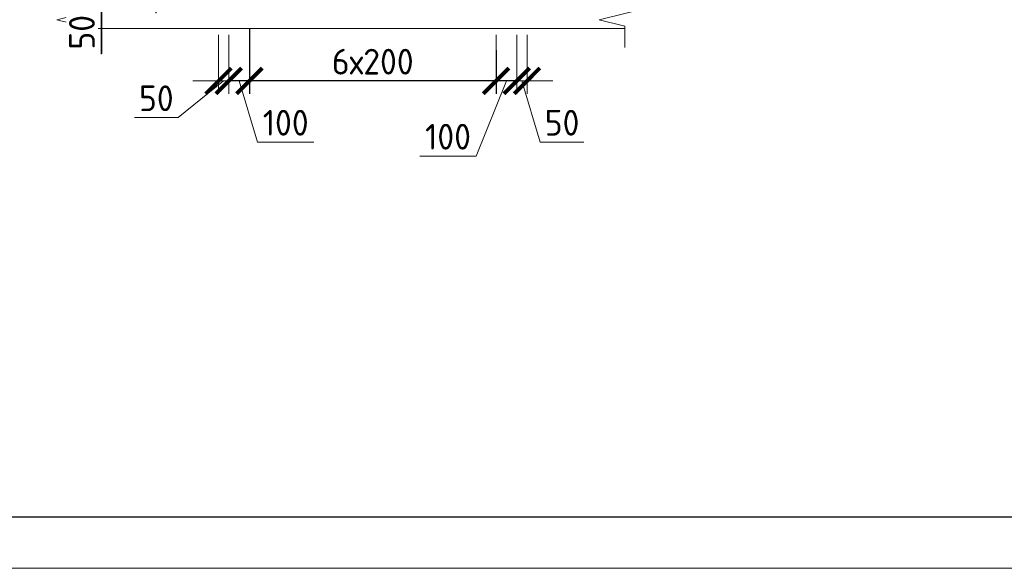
# Model space of a CAD drawing. Header units: millimetres. Extents: x 369815 to 1481759, y -423071 to -27917.
# Tile 175 of 256: x 592781 to 602356, y -396966 to -391637. Entities that reach past the tile are written whole.
import ezdxf

# ---------------------------------------------------------------- set-up
doc = ezdxf.new("R2010")
doc.units = ezdxf.units.MM
doc.linetypes.add('01 Штриховая _4 мм_', pattern=[6, 3.5, -2.5])
for name, color, linetype, lineweight in [('AF_Perekritie', 90, 'Continuous', 18), ('AF_Stena', 90, 'Continuous', 18), ('KR_Fundament', 253, 'Continuous', 18), ('размер', 1, 'Continuous', 25), ('РАЗМЕРЫ', 1, 'Continuous', 9), ('Текст', 7, 'Continuous', 25), ('ТОНКИЕ', 7, 'Continuous', 9)]:
    doc.layers.add(name, color=color, linetype=linetype, lineweight=lineweight)
doc.layers.add('ТОЛСТЫЕ_ОСНОВНЫЕ', color=6, linetype='Continuous')
doc.styles.add('GOST-2.304_Type-B', font='GOST_Common.ttf')
doc.styles.add('ГОСТ', font='GOST_Common.ttf')
doc.dimstyles.new('мой 25', dxfattribs={"dimscale": 100, "dimtxt": 2.5, "dimasz": 2.5, "dimexe": 1.25, "dimexo": 0.625, "dimtad": 1, "dimdec": 0, "dimlfac": 0.5, "dimtxsty": 'GOST-2.304_Type-B', "dimblk": 'ARCHTICK', "dimcen": 2.5, "dimdle": 1.25, "dimaunit": 1, "dimadec": 1, "dimazin": 2, "dimtfac": 1, "dimtdec": 0, "dimtmove": 1, "dimatfit": 3, "dimfxl": 6, "dimfxlon": 1, "dimtfill": 1, "dimlwd": -1, "dimlwe": -1, "dimarcsym": 0})
doc.dimstyles.new('СПДС', dxfattribs={"dimscale": 100, "dimtxt": 2.5, "dimasz": 2.5, "dimexe": 1.25, "dimexo": 0, "dimtad": 1, "dimdec": 0, "dimtxsty": 'GOST-2.304_Type-B', "dimblk": 'ARCHTICK', "dimcen": 2.5, "dimdle": 2, "dimadec": 0, "dimazin": 2, "dimtfac": 0.75, "dimtdec": 0, "dimtmove": 1, "dimatfit": 3, "dimfxl": 1, "dimtolj": 1, "dimarcsym": 1})

# ---------------------------------------------------------------- blocks, each defined once
blk = doc.blocks.new('штамп кж1.1')
at = {"layer": 'Текст', "color": 7, "attachment_point": 1, "style": 'ГОСТ'}
for s, width, heights, insert, char_height in [('\\pi594.35517;{\\fTimes New Roman|b0|i0|c204|p18;\\C256;Строительство жилого комплекса со  встроенными помещениями \\P\\pi1441.86779;общественного-делового, коммерческого назначения и \\P\\pi41.3631;поликлиническим учреждением по адресу: г. Чита, ул. 1-я Коллективная}', 11543.072, [0], (411117.5, -81801.3), 250), ('\\pi389.01406;{\\fTimes New Roman|b0|i0|c204|p18;\\C256;«Жилой дом со встроенными помещениями \\P\\pi641.91601;общественно-делового и коммерческого \\P\\pi302.06381;назначения на первом этаже здания», поз. 3.1\\P}', 7000, [1500], (410843.9, -83330.8), 225)]:
    blk.add_mtext_dynamic_manual_height_columns(s, width=width, gutter_width=12.5, heights=heights, dxfattribs=dict(at, insert=insert, char_height=char_height))
blk = doc.blocks.new('*U78')
at = {"layer": 'ТОЛСТЫЕ_ОСНОВНЫЕ', "color": 6}
blk.add_lwpolyline([(20, 5), (415, 5), (415, 292), (20, 292)], close=True, dxfattribs=at)
at = {"layer": 'ТОНКИЕ'}
blk.add_lwpolyline([(0, 0), (420, 0), (420, 297), (0, 297)], close=True, dxfattribs=at)
blk = doc.blocks.new('_ArchTick')
at = {"color": 0, "linetype": 'ByBlock', "const_width": 0.15}
blk.add_lwpolyline([(-0.5, -0.5), (0.5, 0.5)], dxfattribs=at)
blk = doc.blocks.new('*D1818')
at = {"layer": 'DEFPOINTS', "color": 0, "transparency": 16777216}
for p in [(597614.7, -391721.1), (597714.7, -391721.1), (597714.7, -392231.4)]:
    blk.add_point(p, dxfattribs=at)
at = {"layer": 'РАЗМЕРЫ', "color": 0, "linetype": 'Continuous', "transparency": 16777216}
for p, q in [((597614.7, -391783.6), (597614.7, -392356.4)), ((597714.7, -391783.6), (597714.7, -392356.4)), ((597614.7, -392231.4), (597364.7, -392231.4)), ((597614.7, -392231.4), (597714.7, -392231.4)), ((597614.7, -392231.4), (597714.7, -392231.4)), ((597664.7, -392231.4), (597842.9, -392825.2)), ((597714.7, -392231.4), (597964.7, -392231.4)), ((597842.9, -392825.2), (598267.9, -392825.2))]:
    blk.add_line(p, q, dxfattribs=at)
at = {"layer": 'РАЗМЕРЫ', "color": 0, "transparency": 16777216, "xscale": 250, "yscale": 250, "zscale": 250}
blk.add_blockref('_ArchTick', (597614.7, -392231.4), dxfattribs=at)
at = {"layer": 'РАЗМЕРЫ', "color": 0, "transparency": 16777216, "xscale": 250, "yscale": 250, "zscale": 250, "rotation": 180}
blk.add_blockref('_ArchTick', (597714.7, -392231.4), dxfattribs=at)
at = {"layer": 'РАЗМЕРЫ', "color": 0, "transparency": 16777216, "insert": (598055.4, -392637.7), "char_height": 250, "attachment_point": 5, "style": 'GOST-2.304_Type-B', "bg_fill": 3, "box_fill_scale": 1.1, "bg_fill_color": 256, "bg_fill_true_color": 13158600, "bg_fill_transparency": 0}
blk.add_mtext('50', dxfattribs=at)
blk = doc.blocks.new('*D1819')
at = {"layer": 'DEFPOINTS', "color": 0, "transparency": 16777216}
for p in [(594714.7, -391721.1), (594814.7, -391721.1), (594714.7, -392231.4)]:
    blk.add_point(p, dxfattribs=at)
at = {"layer": 'РАЗМЕРЫ', "color": 0, "linetype": 'Continuous', "transparency": 16777216}
for p, q in [((594714.7, -391783.6), (594714.7, -392356.4)), ((594814.7, -391783.6), (594814.7, -392356.4)), ((594764.7, -392231.4), (594322.4, -392587.5)), ((594714.7, -392231.4), (594464.7, -392231.4)), ((594814.7, -392231.4), (594714.7, -392231.4)), ((594814.7, -392231.4), (594714.7, -392231.4)), ((594814.7, -392231.4), (595064.7, -392231.4)), ((594322.4, -392587.5), (593897.4, -392587.5))]:
    blk.add_line(p, q, dxfattribs=at)
at = {"layer": 'РАЗМЕРЫ', "color": 0, "transparency": 16777216, "xscale": 250, "yscale": 250, "zscale": 250}
blk.add_blockref('_ArchTick', (594714.7, -392231.4), dxfattribs=at)
at = {"layer": 'РАЗМЕРЫ', "color": 0, "transparency": 16777216, "xscale": 250, "yscale": 250, "zscale": 250, "rotation": 180}
blk.add_blockref('_ArchTick', (594814.7, -392231.4), dxfattribs=at)
at = {"layer": 'РАЗМЕРЫ', "color": 0, "transparency": 16777216, "insert": (594109.9, -392400), "char_height": 250, "attachment_point": 5, "style": 'GOST-2.304_Type-B', "bg_fill": 3, "box_fill_scale": 1.1, "bg_fill_color": 256, "bg_fill_true_color": 13158600, "bg_fill_transparency": 0}
blk.add_mtext('50', dxfattribs=at)
blk = doc.blocks.new('*D1820')
at = {"layer": 'DEFPOINTS', "color": 0, "transparency": 16777216}
for p in [(595015, -391721.1), (597413.9, -391932), (595015, -392231.9)]:
    blk.add_point(p, dxfattribs=at)
at = {"layer": 'размер', "color": 0, "lineweight": -2, "transparency": 16777216}
for p, q in [((595015, -391721.1), (595015, -392356.9)), ((597413.9, -391932), (597413.9, -392356.9)), ((597613.9, -392231.9), (594815, -392231.9))]:
    blk.add_line(p, q, dxfattribs=at)
at = {"layer": 'размер', "color": 0, "lineweight": -2, "transparency": 16777216, "xscale": 250, "yscale": 250, "zscale": 250, "rotation": 180}
blk.add_blockref('_ArchTick', (595015, -392231.9), dxfattribs=at)
at = {"layer": 'размер', "color": 0, "lineweight": -2, "transparency": 16777216, "xscale": 250, "yscale": 250, "zscale": 250}
blk.add_blockref('_ArchTick', (597413.9, -392231.9), dxfattribs=at)
at = {"layer": 'размер', "color": 0, "transparency": 16777216, "insert": (596214.5, -392044.4), "char_height": 250, "attachment_point": 5, "style": 'GOST-2.304_Type-B'}
blk.add_mtext('\\A1;6х200', dxfattribs=at)
blk = doc.blocks.new('*D1822')
at = {"layer": 'DEFPOINTS', "color": 0, "transparency": 16777216}
for p in [(594110, -391221.2), (594714.7, -391221.2), (594714.7, -391321.1)]:
    blk.add_point(p, dxfattribs=at)
at = {"layer": 'РАЗМЕРЫ', "color": 0, "linetype": 'Continuous', "transparency": 16777216}
for p, q in [((594110, -391221.2), (594110, -390971.2)), ((594110, -391271.1), (593578.8, -391544.4)), ((594652.2, -391221.2), (593985, -391221.2)), ((594110, -391321.1), (594110, -391221.2)), ((594110, -391321.1), (594110, -391221.2)), ((594652.2, -391321.1), (593985, -391321.1)), ((594110, -391321.1), (594110, -391571.1)), ((593578.8, -391544.4), (593578.8, -391969.4))]:
    blk.add_line(p, q, dxfattribs=at)
at = {"layer": 'РАЗМЕРЫ', "color": 0, "transparency": 16777216, "xscale": 250, "yscale": 250, "zscale": 250}
for p, rotation in [((594110, -391221.2), 270), ((594110, -391321.1), 90)]:
    blk.add_blockref('_ArchTick', p, dxfattribs=dict(at, rotation=rotation))
at = {"layer": 'РАЗМЕРЫ', "color": 0, "transparency": 16777216, "insert": (593391.3, -391756.9), "char_height": 250, "attachment_point": 5, "rotation": 90, "style": 'GOST-2.304_Type-B', "bg_fill": 3, "box_fill_scale": 1.1, "bg_fill_color": 256, "bg_fill_true_color": 13158600, "bg_fill_transparency": 0}
blk.add_mtext('50', dxfattribs=at)
blk = doc.blocks.new('*D1825')
at = {"layer": 'DEFPOINTS', "color": 0, "transparency": 16777216}
for p in [(594814.7, -391721.1), (595015, -391721.1), (595015, -392231.4)]:
    blk.add_point(p, dxfattribs=at)
at = {"layer": 'РАЗМЕРЫ', "color": 0, "linetype": 'Continuous', "transparency": 16777216}
for p, q in [((594814.7, -391783.6), (594814.7, -392356.4)), ((595015, -391783.6), (595015, -392356.4)), ((594689.7, -392231.4), (595140, -392231.4)), ((594914.9, -392231.4), (595093, -392825.2)), ((595093, -392825.2), (595643, -392825.2))]:
    blk.add_line(p, q, dxfattribs=at)
at = {"layer": 'РАЗМЕРЫ', "color": 0, "transparency": 16777216, "xscale": 250, "yscale": 250, "zscale": 250, "rotation": 180}
blk.add_blockref('_ArchTick', (594814.7, -392231.4), dxfattribs=at)
at = {"layer": 'РАЗМЕРЫ', "color": 0, "transparency": 16777216, "xscale": 250, "yscale": 250, "zscale": 250}
blk.add_blockref('_ArchTick', (595015, -392231.4), dxfattribs=at)
at = {"layer": 'РАЗМЕРЫ', "color": 0, "lineweight": 50, "transparency": 16777216, "insert": (595368, -392637.7), "char_height": 250, "attachment_point": 5, "style": 'GOST-2.304_Type-B', "bg_fill": 3, "box_fill_scale": 1.1, "bg_fill_color": 256, "bg_fill_true_color": 13158600, "bg_fill_transparency": 0}
blk.add_mtext('100', dxfattribs=at)
blk = doc.blocks.new('*D1826')
at = {"layer": 'DEFPOINTS', "color": 0, "transparency": 16777216}
for p in [(597413.9, -391721.1), (597614.7, -391721.1), (597413.9, -392231.4)]:
    blk.add_point(p, dxfattribs=at)
at = {"layer": 'РАЗМЕРЫ', "color": 0, "linetype": 'Continuous', "transparency": 16777216}
for p, q in [((597413.9, -391783.6), (597413.9, -392356.4)), ((597614.7, -391783.6), (597614.7, -392356.4)), ((597514.3, -392231.4), (597221.4, -392960.9)), ((597739.7, -392231.4), (597288.9, -392231.4)), ((597221.4, -392960.9), (596671.4, -392960.9))]:
    blk.add_line(p, q, dxfattribs=at)
at = {"layer": 'РАЗМЕРЫ', "color": 0, "transparency": 16777216, "xscale": 250, "yscale": 250, "zscale": 250, "rotation": 180}
blk.add_blockref('_ArchTick', (597413.9, -392231.4), dxfattribs=at)
at = {"layer": 'РАЗМЕРЫ', "color": 0, "transparency": 16777216, "xscale": 250, "yscale": 250, "zscale": 250}
blk.add_blockref('_ArchTick', (597614.7, -392231.4), dxfattribs=at)
at = {"layer": 'РАЗМЕРЫ', "color": 0, "lineweight": 50, "transparency": 16777216, "insert": (596946.4, -392773.4), "char_height": 250, "attachment_point": 5, "style": 'GOST-2.304_Type-B', "bg_fill": 3, "box_fill_scale": 1.1, "bg_fill_color": 256, "bg_fill_true_color": 13158600, "bg_fill_transparency": 0}
blk.add_mtext('100', dxfattribs=at)
blk = doc.blocks.new('*D2411')
at = {"layer": 'DEFPOINTS', "color": 0, "transparency": 16777216}
for p in [(594105.3, -391223.5), (594710, -391223.5), (594710, -391323.3)]:
    blk.add_point(p, dxfattribs=at)
at = {"layer": 'РАЗМЕРЫ', "color": 0, "linetype": 'Continuous', "transparency": 16777216}
for p, q in [((594105.3, -391223.5), (594105.3, -390973.5)), ((594105.3, -391273.4), (593574, -391546.7)), ((594647.5, -391223.5), (593980.3, -391223.5)), ((594105.3, -391323.3), (594105.3, -391223.5)), ((594105.3, -391323.3), (594105.3, -391223.5)), ((594647.5, -391323.3), (593980.3, -391323.3)), ((594105.3, -391323.3), (594105.3, -391573.3)), ((593574, -391546.7), (593574, -391971.7))]:
    blk.add_line(p, q, dxfattribs=at)
at = {"layer": 'РАЗМЕРЫ', "color": 0, "transparency": 16777216, "xscale": 250, "yscale": 250, "zscale": 250}
for p, rotation in [((594105.3, -391223.5), 270), ((594105.3, -391323.3), 90)]:
    blk.add_blockref('_ArchTick', p, dxfattribs=dict(at, rotation=rotation))
at = {"layer": 'РАЗМЕРЫ', "color": 0, "transparency": 16777216, "insert": (593386.5, -391759.2), "char_height": 250, "attachment_point": 5, "rotation": 90, "style": 'GOST-2.304_Type-B', "bg_fill": 3, "box_fill_scale": 1.1, "bg_fill_color": 256, "bg_fill_true_color": 13158600, "bg_fill_transparency": 0}
blk.add_mtext('50', dxfattribs=at)
blk = doc.blocks.new('*D2410')
at = {"layer": 'DEFPOINTS', "color": 0, "transparency": 16777216}
for p in [(594105.3, -391223.5), (594710, -391223.5), (594710, -391323.3)]:
    blk.add_point(p, dxfattribs=at)
at = {"layer": 'РАЗМЕРЫ', "color": 0, "linetype": 'Continuous', "transparency": 16777216}
for p, q in [((594105.3, -391223.5), (594105.3, -390973.5)), ((594105.3, -391273.4), (593574, -391546.7)), ((594647.5, -391223.5), (593980.3, -391223.5)), ((594105.3, -391323.3), (594105.3, -391223.5)), ((594105.3, -391323.3), (594105.3, -391223.5)), ((594647.5, -391323.3), (593980.3, -391323.3)), ((594105.3, -391323.3), (594105.3, -391573.3)), ((593574, -391546.7), (593574, -391971.7))]:
    blk.add_line(p, q, dxfattribs=at)
at = {"layer": 'РАЗМЕРЫ', "color": 0, "transparency": 16777216, "xscale": 250, "yscale": 250, "zscale": 250}
for p, rotation in [((594105.3, -391223.5), 270), ((594105.3, -391323.3), 90)]:
    blk.add_blockref('_ArchTick', p, dxfattribs=dict(at, rotation=rotation))
at = {"layer": 'РАЗМЕРЫ', "color": 0, "transparency": 16777216, "insert": (593386.5, -391759.2), "char_height": 250, "attachment_point": 5, "rotation": 90, "style": 'GOST-2.304_Type-B', "bg_fill": 3, "box_fill_scale": 1.1, "bg_fill_color": 256, "bg_fill_true_color": 13158600, "bg_fill_transparency": 0}
blk.add_mtext('50', dxfattribs=at)

msp = doc.modelspace()

# ---------------------------------------------------------------- linework, layer by layer
at = {"layer": 'AF_Perekritie', "linetype": '01 Штриховая _4 мм_', "lineweight": 9}
msp.add_line((598666.2, -391721.1, 3100), (598584.9, -391721.1, 3100), dxfattribs=at)
at = {"layer": 'AF_Stena', "lineweight": 20, "elevation": 3100}
for points in [[(593644, -391513.6), (593144, -391638.6)], [(598916.2, -391513.6), (598416.2, -391638.6)], [(593144, -391638.6), (593394, -391701.1)], [(598416.2, -391638.6), (598666.2, -391701.1)], [(593394, -391701.1), (593394, -391756.1)], [(593394, -391756.1), (593394, -391906.1)], [(598666.2, -391701.1), (598666.2, -391756.1)], [(598666.2, -391756.1), (598666.2, -391906.1)]]:
    msp.add_lwpolyline(points, dxfattribs=at)

# ---------------------------------------------------------------- block references
at = {"xscale": 100, "yscale": 100, "zscale": 100}
msp.add_blockref('*U78', (587946.5, -396966.1, 3100), dxfattribs=at)
at = {"layer": 'размер'}
for p in [(116435.2, -310331.9, 3100), (161542.1, -310331.9, 3100)]:
    msp.add_blockref('штамп кж1.1', p, dxfattribs=at)

# ---------------------------------------------------------------- texts
at = {"layer": 'Текст', "color": 7, "char_height": 250, "attachment_point": 1, "style": 'ГОСТ'}
for s, insert in [('\\pi3500;\\P\\pi1484.09091;{\\C0;План пилонов} 15-го этажа{\\H1.83333x; }', (483420.8, -394966.1, 3100)), ('\\pi3500;{\\C256;\\P\\pi2334.09091;Пилон П1 (15 ЭТ)}', (527293.5, -394966.1, 3100)), ('\\pi3500;{\\C256;\\P\\pi2309.09091;Пилон П2 (15 ЭТ)}', (572400.4, -394966.1, 3100))]:
    msp.add_mtext_dynamic_manual_height_columns(s, width=7000, gutter_width=12.5, heights=[1500], dxfattribs=dict(at, insert=insert))

# ---------------------------------------------------------------- next in the draw order: dimensions: what is measured, and where the dimension line sits
at = {"layer": 'РАЗМЕРЫ', "color": 146, "true_color": 0x006272}
dim = msp.add_linear_dim(base=(594714.7, -392231.4, 3100), p1=(594814.7, -391721.1, 3100), p2=(594714.7, -391721.1, 3100), dimstyle='мой 25', dxfattribs=at)
dim.commit()
dim.dimension.update_dxf_attribs({"geometry": '*D1819', "text_midpoint": (594259.9, -392587.5, 3100), "dimtype": 160})
dim = msp.add_linear_dim(base=(597714.7, -392231.4, 3100), p1=(597614.7, -391721.1, 3100), p2=(597714.7, -391721.1, 3100), angle=180, dimstyle='мой 25', dxfattribs=at)
dim.commit()
dim.dimension.update_dxf_attribs({"geometry": '*D1818', "text_midpoint": (597905.4, -392637.7, 3100)})

# ---------------------------------------------------------------- next in the draw order: linework, layer by layer
at = {"layer": 'KR_Fundament', "lineweight": 9}
msp.add_line((593394, -391721.1, 3100), (598584.8, -391721.1, 3100), dxfattribs=at)

# ---------------------------------------------------------------- next in the draw order: dimensions: what is measured, and where the dimension line sits
at = {"layer": 'размер', "color": 146, "true_color": 0x006272}
dim = msp.add_linear_dim(base=(595015, -392231.9, 3100), p1=(597413.9, -391932, 3100), p2=(595015, -391721.1, 3100), text='6х200', dimstyle='СПДС', dxfattribs=at)
dim.commit()
dim.dimension.update_dxf_attribs({"geometry": '*D1820', "text_midpoint": (596214.5, -392044.4, 3100)})

# ---------------------------------------------------------------- next in the draw order: dimensions: what is measured, and where the dimension line sits
at = {"layer": 'РАЗМЕРЫ', "color": 146, "true_color": 0x006272}
dim = msp.add_linear_dim(base=(594110, -391221.2, 3100), p1=(594714.7, -391321.1, 3100), p2=(594714.7, -391221.2, 3100), angle=90, dimstyle='мой 25', dxfattribs=at)
dim.commit()
dim.dimension.update_dxf_attribs({"geometry": '*D1822', "text_midpoint": (593578.8, -391606.9, 3100), "dimtype": 160})
at = {"layer": 'РАЗМЕРЫ', "color": 146, "lineweight": 50, "true_color": 0x006272}
dim = msp.add_linear_dim(base=(597413.9, -392231.4, 3100), p1=(597614.7, -391721.1, 3100), p2=(597413.9, -391721.1, 3100), angle=180, dimstyle='мой 25', dxfattribs=at)
dim.commit()
dim.dimension.update_dxf_attribs({"geometry": '*D1826', "text_midpoint": (597158.9, -392960.9, 3100), "dimtype": 160})

# ---------------------------------------------------------------- next in the draw order: dimensions: what is measured, and where the dimension line sits
dim = msp.add_linear_dim(base=(595015, -392231.4, 3100), p1=(594814.7, -391721.1, 3100), p2=(595015, -391721.1, 3100), dimstyle='мой 25', dxfattribs=at)
dim.commit()
dim.dimension.update_dxf_attribs({"geometry": '*D1825', "text_midpoint": (595155.5, -392637.7, 3100)})

# ---------------------------------------------------------------- next in the draw order: block references
at = {"layer": 'размер'}
msp.add_blockref('штамп кж1.1', (72562.5, -310331.9, 3100), dxfattribs=at)

# ---------------------------------------------------------------- next in the draw order: dimensions: what is measured, and where the dimension line sits
at = {"layer": 'РАЗМЕРЫ', "color": 146, "true_color": 0x006272}
dim = msp.add_linear_dim(base=(594105.3, -391223.5, 3100), p1=(594710, -391323.3, 3100), p2=(594710, -391223.5, 3100), angle=90, dimstyle='мой 25', dxfattribs=at)
dim.commit()
dim.dimension.update_dxf_attribs({"geometry": '*D2411', "text_midpoint": (593574, -391609.2, 3100), "dimtype": 160})

# ---------------------------------------------------------------- next in the draw order: dimensions: what is measured, and where the dimension line sits
dim = msp.add_linear_dim(base=(594105.3, -391223.5, 3100), p1=(594710, -391323.3, 3100), p2=(594710, -391223.5, 3100), angle=90, dimstyle='мой 25', dxfattribs=at)
dim.commit()
dim.dimension.update_dxf_attribs({"geometry": '*D2410', "text_midpoint": (593574, -391609.2, 3100), "dimtype": 160})

doc.saveas('drawing.dxf')
